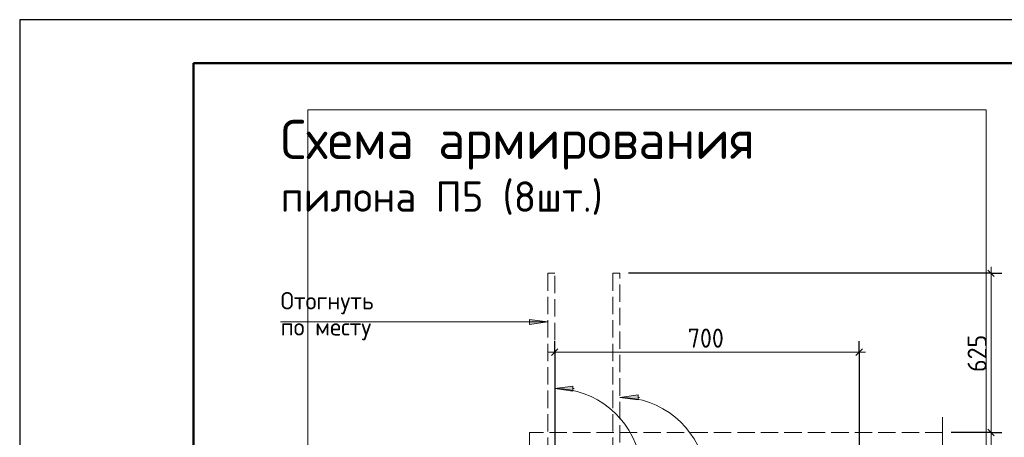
# Model space of a CAD drawing. Header units: millimetres. Extents: x 0 to 42000, y 0 to 29700.
# Tile 6 of 12: x 0 to 11320, y 24895 to 29700. Entities that reach past the tile are written whole.
import ezdxf

# ---------------------------------------------------------------- set-up
doc = ezdxf.new("R2010")
doc.units = ezdxf.units.MM
doc.linetypes.add('______2', pattern=[270, 200, -70])
for name, color, linetype, lineweight in [('Standard', 7, 'Continuous', 25), ('ЖБ Перекрытие верхний уровень', 7, 'Continuous', 18), ('Заголовок чертежа', 7, 'Continuous', 25), ('Позиционная метка диаметр_ шаг', 7, 'Continuous', 13), ('Примечания', 7, 'Continuous', 13), ('Размерная линия_ общее', 7, 'Continuous', 13)]:
    doc.layers.add(name, color=color, linetype=linetype, lineweight=lineweight)
doc.styles.add('ISOCPEUR', font='txt')

msp = doc.modelspace()

# ---------------------------------------------------------------- hatches: boundary and pattern name
at = {"layer": 'Примечания', "linetype": 'Continuous', "lineweight": 13, "transparency": 33554687}
for points in [[(5861, 26192), (6071, 26222), (5861, 26252)], [(6361, 25485), (6151, 25455), (6361, 25425)], [(7111, 25385), (6901, 25355), (7111, 25325)]]:
    msp.add_hatch(color=7, dxfattribs=at).paths.add_polyline_path(points)

# ---------------------------------------------------------------- linework, layer by layer
at = {"layer": 'Standard', "color": 7, "linetype": 'Continuous', "lineweight": 25, "transparency": 33554687}
msp.add_line((2000, 29200), (2000, 1058), dxfattribs=at)
msp.add_lwpolyline([(0, 0), (42000, 0), (42000, 29700), (0, 29700), (0, 0)], close=True, dxfattribs=at)
at = {"layer": 'Standard', "color": 7, "linetype": 'Continuous', "lineweight": 50, "transparency": 33554687}
msp.add_lwpolyline([(2000, 29200), (41500, 29200), (41500, 500), (2000, 500), (2000, 29200)], close=True, dxfattribs=at)
at = {"layer": 'Standard', "color": 7, "linetype": 'Continuous', "lineweight": 13, "transparency": 33554687}
msp.add_lwpolyline([(23000, 29200), (2000, 29200), (2000, 500), (23000, 500), (23000, 29200)], dxfattribs=at)
at = {"layer": 'Standard', "color": 254, "linetype": 'Continuous', "lineweight": 13, "true_color": 0xc4c4ff, "transparency": 33554687}
msp.add_lwpolyline([(3311, 3051), (11111, 3051), (11111, 28664), (3311, 28664), (3311, 3051)], dxfattribs=at)
at = {"layer": 'ЖБ Перекрытие верхний уровень', "color": 7, "linetype": '______2', "lineweight": 18, "transparency": 33554687}
for p, q in [((5861, 24951), (5861, 23951)), ((10611, 24951), (5861, 24951))]:
    msp.add_line(p, q, dxfattribs=at)
at = {"layer": 'Примечания', "color": 7, "linetype": '______2', "lineweight": 13, "transparency": 33554687}
for p, q in [((6151, 26782), (6071, 26782)), ((6071, 26782), (6071, 24382)), ((6151, 24394), (6151, 26782)), ((6901, 26782), (6821, 26782)), ((6821, 26782), (6821, 24282)), ((6901, 24294), (6901, 26782))]:
    msp.add_line(p, q, dxfattribs=at)
at = {"layer": 'Примечания', "color": 7, "linetype": 'Continuous', "lineweight": 13, "transparency": 33554687}
for p, q in [((5861, 26222), (5846, 26222)), ((6071, 26222), (5861, 26252)), ((5861, 26252), (5861, 26192)), ((5861, 26192), (6071, 26222)), ((6071, 26222), (6071, 26222)), ((6071, 26222), (6071, 26222)), ((6071, 26222), (6071, 26222)), ((6361, 25485), (6151, 25455)), ((6361, 25425), (6361, 25485)), ((6151, 25455), (6151, 25455)), ((6151, 25455), (6151, 25455)), ((6151, 25455), (6151, 25455)), ((6151, 25455), (6361, 25425)), ((6361, 25455), (6376, 25455)), ((7111, 25385), (6901, 25355)), ((7111, 25325), (7111, 25385)), ((6901, 25355), (6901, 25355)), ((6901, 25355), (6901, 25355)), ((6901, 25355), (6901, 25355)), ((6901, 25355), (7111, 25325)), ((7111, 25355), (7126, 25355)), ((10611, 25126), (10611, 24492))]:
    msp.add_line(p, q, dxfattribs=at)
msp.add_lwpolyline([(3000, 26222), (5276, 26222), (5521, 26222), (6071, 26222)], dxfattribs=at)
for centre in [(6151, 24455), (6901, 24355)]:
    msp.add_arc(centre, 1000, 11.603, 90, dxfattribs=at)
at = {"layer": 'Размерная линия_ общее', "color": 7, "linetype": 'Continuous', "lineweight": 13, "transparency": 33554687}
for p, q in [((11168, 26782), (11168, 26857)), ((6151, 25876), (6076, 25876)), ((9651, 25876), (6151, 25876)), ((9651, 25876), (9726, 25876)), ((11168, 24951), (11168, 23951))]:
    msp.add_line(p, q, dxfattribs=at)
at = {"layer": 'Размерная линия_ общее', "color": 253, "linetype": 'Continuous', "lineweight": -3, "true_color": 0xa0a0a0, "transparency": 33554687}
for p, q in [((11168, 26782), (7001, 26782)), ((11168, 26782), (11043, 26782)), ((11168, 26782), (11293, 26782)), ((6151, 25876), (6151, 26001)), ((9651, 25876), (9651, 26001)), ((6151, 25876), (6151, 25751)), ((6151, 25876), (6151, 24756)), ((9651, 25876), (9651, 25751)), ((9651, 25876), (9651, 24756)), ((11168, 24951), (11043, 24951)), ((11168, 24951), (11293, 24951))]:
    msp.add_line(p, q, dxfattribs=at)
at = {"layer": 'Размерная линия_ общее', "color": 7, "linetype": 'Continuous', "lineweight": 25, "transparency": 33554687}
for p, q in [((11130, 26819), (11205, 26744)), ((6189, 25913), (6114, 25838)), ((9689, 25913), (9614, 25838)), ((11130, 24989), (11205, 24914))]:
    msp.add_line(p, q, dxfattribs=at)
at = {"layer": 'Размерная линия_ общее', "color": 7, "linetype": 'Continuous', "lineweight": 13, "transparency": 33554687}
msp.add_lwpolyline([(11168, 26782), (11168, 25549), (11168, 25549), (11168, 24951)], dxfattribs=at)
at = {"layer": 'Размерная линия_ общее', "color": 253, "linetype": 'Continuous', "lineweight": -3, "true_color": 0xa0a0a0, "transparency": 33554687}
msp.add_lwpolyline([(11168, 24951), (11151, 24951), (11151, 24951), (11151, 24951), (11151, 24951), (11151, 24951), (11151, 24951), (10711, 24951)], dxfattribs=at)

# ---------------------------------------------------------------- texts
at = {"layer": 'Заголовок чертежа', "color": 7, "linetype": 'Continuous', "lineweight": 50, "transparency": 33554687, "attachment_point": 7, "style": 'ISOCPEUR'}
for s, insert, char_height, width in [('\\W0.98;Схема армирования', (3000, 27975), 450, 5752.75), ('\\W0.98;пилона П5 (8шт.)', (3000, 27455), 350, 3879.79)]:
    msp.add_mtext(s, dxfattribs=dict(at, insert=insert, char_height=char_height, width=width))
at = {"layer": 'Позиционная метка диаметр_ шаг', "color": 7, "linetype": 'Continuous', "lineweight": 18, "transparency": 33554687, "char_height": 200, "attachment_point": 7, "style": 'ISOCPEUR'}
for s, insert, width in [('\\W0.97;Отогнуть', (3000, 26312), 1316.07), ('\\W0.97;по месту', (3000, 26012), 1236.1)]:
    msp.add_mtext(s, dxfattribs=dict(at, insert=insert, width=width))
at = {"layer": 'Размерная линия_ общее', "color": 7, "linetype": 'Continuous', "lineweight": 25, "transparency": 33554687, "insert": (7681, 25926), "char_height": 220, "width": 561.99, "attachment_point": 7, "style": 'ISOCPEUR'}
msp.add_mtext('\\W0.91;700', dxfattribs=at)
at = {"layer": 'Размерная линия_ общее', "color": 7, "linetype": 'Continuous', "lineweight": 25, "transparency": 33554687, "insert": (11118, 25647), "char_height": 220, "width": 561.99, "attachment_point": 7, "rotation": 90, "style": 'ISOCPEUR'}
msp.add_mtext('\\W0.91;625', dxfattribs=at)

doc.saveas('drawing.dxf')
